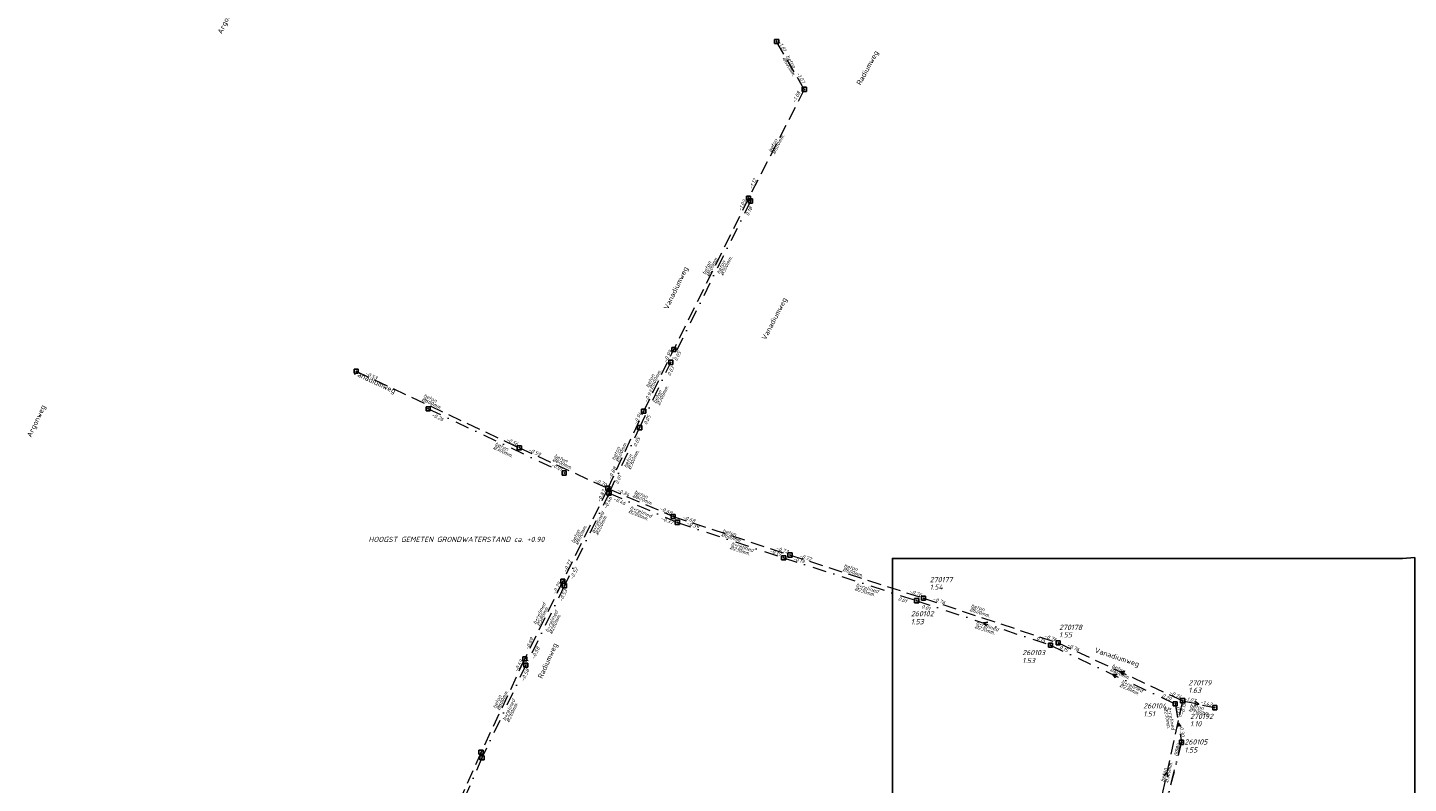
# Model space of a CAD drawing. Header units: metres. Extents: x 152202 to 157341, y 461610 to 468701.
# Tile 61 of 238: x 152952 to 153453, y 464552 to 464826. Entities that reach past the tile are written whole.
import ezdxf
from ezdxf.enums import TextEntityAlignment as Align

# ---------------------------------------------------------------- set-up
doc = ezdxf.new("R2010")
doc.units = ezdxf.units.M
doc.header["$PDMODE"] = 64
doc.header["$PDSIZE"] = 1.5
doc.linetypes.add('RI-HWA', pattern=[7.4, 5, -2.4])
doc.linetypes.add('RI-VWA', pattern=[11, 5, -3, 0, -3])
doc.layers.get('0').update_dxf_attribs({"linetype": 'CONTINUOUS'})
doc.layers.get('DEFPOINTS').update_dxf_attribs({"linetype": 'CONTINUOUS'})
for name, color, linetype, lineweight in [('B-OI-RI-HWA-BOB-T18', 150, 'CONTINUOUS', 18), ('B-OI-RI-HWA-MATERIAAL-T18', 150, 'CONTINUOUS', 18), ('B-OI-RI-HWA-PUTDEKSELHOOGTE-T25', 150, 'CONTINUOUS', 25), ('B-OI-RI-HWA-PUTNUMMER-T25', 150, 'CONTINUOUS', 25), ('B-OI-RI-HWA_DIAMETER-T18', 150, 'CONTINUOUS', 18), ('B-OI-RI-HWA_RIOOLPUT-S', 150, 'CONTINUOUS', 25), ('B-OI-RI-HWA_TRANSPORTLEIDING-G', 150, 'RI-HWA', 18), ('B-OI-RI-HWA_TRANSPORTLEIDING_BETON_500-G', 150, 'RI-HWA', 18), ('B-OI-RI-HWA_TRANSPORTLEIDING_BETON_600-G', 150, 'RI-HWA', 18), ('B-OI-RI-HWA_TRANSPORTLEIDING_BETON_900-G', 150, 'RI-HWA', 18), ('B-OI-RI-STROOMRICHTING-S', 252, 'CONTINUOUS', 25), ('B-OI-RI-VWA-BOB-T18', 34, 'CONTINUOUS', 18), ('B-OI-RI-VWA-DIAMETER-T18', 34, 'CONTINUOUS', 18), ('B-OI-RI-VWA-MATERIAAL-T18', 34, 'CONTINUOUS', 18), ('B-OI-RI-VWA_PUTDEKSELHOOGTE-T25', 34, 'CONTINUOUS', 25), ('B-OI-RI-VWA_PUTNUMMER-T25', 34, 'CONTINUOUS', 25), ('B-OI-RI-VWA_RIOOLPUT-S', 34, 'CONTINUOUS', 25), ('B-OI-RI-VWA_TRANSPORTLEIDING-G', 34, 'RI-VWA', 18), ('B-OI-RI-VWA_TRANSPORTLEIDING_BETON_250-G', 34, 'RI-VWA', 18), ('B-OI-RI-VWA_TRANSPORTLEIDING_BETON_300-G', 34, 'RI-VWA', 18), ('B-RO-OG-TOPOGRAFIE-T18', 2, 'CONTINUOUS', 18), ('N-OI-WH-T25', 2, 'CONTINUOUS', 25)]:
    doc.layers.add(name, color=color, linetype=linetype, lineweight=lineweight)
doc.layers.add('gs dwa', color=34, linetype='CONTINUOUS')
doc.layers.add('gs rwa', color=150, linetype='CONTINUOUS')
doc.styles.add('NLCS-ISO-M200-T18', font='NLCS-ISO.ttf', dxfattribs={"height": 360})
doc.styles.add('NLCS-ISO-M500-T18_CURSIEF', font='NLCS-ISO.ttf', dxfattribs={"oblique": 15, "height": 0.9})
doc.styles.add('NLCS-ISO-M750-T18_CURSIEF', font='NLCS-ISO.ttf', dxfattribs={"oblique": 15, "height": 1.35})
doc.styles.add('NLCS-ISO-M750-T25_CURSIEF', font='NLCS-ISO.ttf', dxfattribs={"oblique": 15, "height": 1.875})

# ---------------------------------------------------------------- blocks, each defined once
blk = doc.blocks.new('ACMAP_ANN_TEMPLATE_hwa-diam')
at = {"style": 'NLCS-ISO-M750-T18_CURSIEF', "oblique": 15}
blk.add_attdef('hwa-diam', (-3.7, -1.3), '', height=1.35, dxfattribs=at)
blk = doc.blocks.new('ACMAP_ANN_TEMPLATE_hwa-materiaal')
at = {"style": 'NLCS-ISO-M750-T18_CURSIEF', "oblique": 15}
blk.add_attdef('hwa-mat', (-3.7, 0.2), '', height=1.35, dxfattribs=at)
blk = doc.blocks.new('ACMAP_ANN_TEMPLATE_hwa-nap-l')
at = {"style": 'NLCS-ISO-M750-T18_CURSIEF', "oblique": 15}
blk.add_attdef('hwa-nap-l', (3.3, 0.2), '', height=1.35, dxfattribs=at)
blk = doc.blocks.new('ACMAP_ANN_TEMPLATE_hwa-nap-r')
at = {"style": 'NLCS-ISO-M750-T18_CURSIEF', "oblique": 15}
blk.add_attdef('hwa-nap-r', (-5.6, 0.2), '', height=1.35, dxfattribs=at)
blk = doc.blocks.new('ACMAP_ANN_TEMPLATE_vwa-diam')
at = {"style": 'NLCS-ISO-M750-T18_CURSIEF', "oblique": 15}
blk.add_attdef('vwa-diam', (0.3, -1.3), '', height=1.35, dxfattribs=at)
blk = doc.blocks.new('ACMAP_ANN_TEMPLATE_vwa-materiaal')
at = {"style": 'NLCS-ISO-M750-T18_CURSIEF', "oblique": 15}
blk.add_attdef('vwa-mat', (0.3, 0.2), '', height=1.35, dxfattribs=at)
blk = doc.blocks.new('ACMAP_ANN_TEMPLATE_vwa-nap-l')
at = {"style": 'NLCS-ISO-M750-T18_CURSIEF', "oblique": 15}
blk.add_attdef('vwa-nap-l', (3.3, 0.2), '', height=1.35, dxfattribs=at)
blk = doc.blocks.new('ACMAP_ANN_TEMPLATE_vwa-nap-r')
at = {"style": 'NLCS-ISO-M750-T18_CURSIEF', "oblique": 15}
blk.add_attdef('vwa-nap-r', (-5.6, 0.2), '', height=1.35, dxfattribs=at)
blk = doc.blocks.new('ACMAP_ANN_TEMPLATE_hwa-puth')
at = {"color": 0, "linetype": 'ByBlock', "style": 'NLCS-ISO-M750-T25_CURSIEF', "oblique": 15}
blk.add_attdef('hwa-puth', (-9, -6.8), '', height=1.88, dxfattribs=at)
blk = doc.blocks.new('ACMAP_ANN_TEMPLATE_hwa-putnr')
at = {"color": 0, "linetype": 'ByBlock', "style": 'NLCS-ISO-M750-T25_CURSIEF', "oblique": 15}
blk.add_attdef('hwa-putnr', (-9, -4.1), '', height=1.88, dxfattribs=at)
blk = doc.blocks.new('ACMAP_ANN_TEMPLATE_vwa-puth')
at = {"style": 'NLCS-ISO-M750-T25_CURSIEF', "oblique": 15}
blk.add_attdef('vwa-puth', (-3, 5), '', height=1.88, dxfattribs=at)
blk = doc.blocks.new('ACMAP_ANN_TEMPLATE_vwa-putnr')
at = {"style": 'NLCS-ISO-M750-T25_CURSIEF', "oblique": 15}
blk.add_attdef('vaw-putnr', (-3, 7.9), '', height=1.88, dxfattribs=at)

msp = doc.modelspace()

# ---------------------------------------------------------------- linework, layer by layer
at = {"layer": 'B-OI-RI-HWA_RIOOLPUT-S'}
for p in [(153277.03, 464619.09), (153325.89, 464602.86), (153371.05, 464581.9), (153382.73, 464579.38)]:
    msp.add_point(p, dxfattribs=at)
at = {"layer": 'B-OI-RI-HWA_TRANSPORTLEIDING-G'}
for p, q in [((153277.03, 464619.09), (153325.89, 464602.86)), ((153325.89, 464602.86), (153371.05, 464581.9)), ((153371.05, 464581.9), (153359.59, 464529.86)), ((153371.05, 464581.9), (153382.73, 464579.38))]:
    msp.add_line(p, q, dxfattribs=at)
at = {"layer": 'B-OI-RI-HWA_TRANSPORTLEIDING-G', "flags": 128}
for points in [[(153233.77, 464803.7), (153223.72, 464821.06)], [(153233.77, 464803.7), (153213.5, 464764.23)], [(153213.5, 464764.23), (153186.42, 464709.35)], [(153175.49, 464686.91), (153186.42, 464709.35)], [(153071.14, 464701.45), (153130.37, 464673.64)], [(153162.49, 464658.93), (153175.49, 464686.91)], [(153130.37, 464673.64), (153162.49, 464658.93)], [(153162.49, 464658.93), (153146.14, 464625.26)], [(153162.49, 464658.93), (153186.19, 464648.73)], [(153186.19, 464648.73), (153228.59, 464634.75)], [(153228.59, 464634.75), (153277.03, 464619.09)], [(153146.14, 464625.26), (153132.35, 464597.11)], [(153277.03, 464619.09), (153325.89, 464602.86)], [(153325.89, 464602.86), (153371.05, 464581.9)], [(153132.35, 464597.11), (153116.46, 464563.23)], [(153371.05, 464581.9), (153382.73, 464579.38)], [(153116.46, 464563.23), (153091.59, 464506.82)]]:
    msp.add_lwpolyline(points, dxfattribs=at)
at = {"layer": 'B-OI-RI-HWA_TRANSPORTLEIDING_BETON_500-G', "flags": 128}
msp.add_lwpolyline([(153233.77, 464803.7), (153223.72, 464821.06)], dxfattribs=at)
at = {"layer": 'B-OI-RI-HWA_TRANSPORTLEIDING_BETON_600-G', "flags": 128}
for points in [[(153233.77, 464803.7), (153213.5, 464764.23)], [(153213.5, 464764.23), (153186.42, 464709.35)], [(153175.49, 464686.91), (153186.42, 464709.35)], [(153071.14, 464701.45), (153130.37, 464673.64)], [(153162.49, 464658.93), (153175.49, 464686.91)], [(153130.37, 464673.64), (153162.49, 464658.93)], [(153162.49, 464658.93), (153146.14, 464625.26)], [(153162.49, 464658.93), (153186.19, 464648.73)], [(153186.19, 464648.73), (153228.59, 464634.75)], [(153228.59, 464634.75), (153277.03, 464619.09)], [(153146.14, 464625.26), (153132.35, 464597.11)], [(153277.03, 464619.09), (153325.89, 464602.86)], [(153325.89, 464602.86), (153371.05, 464581.9)], [(153132.35, 464597.11), (153116.46, 464563.23)]]:
    msp.add_lwpolyline(points, dxfattribs=at)
at = {"layer": 'B-OI-RI-HWA_TRANSPORTLEIDING_BETON_600-G'}
msp.add_lwpolyline([(153116.46, 464563.23), (153091.59, 464506.82)], dxfattribs=at)
at = {"layer": 'B-OI-RI-HWA_TRANSPORTLEIDING_BETON_900-G', "flags": 128}
msp.add_lwpolyline([(153371.05, 464581.9), (153382.73, 464579.38)], dxfattribs=at)
at = {"layer": 'B-OI-RI-STROOMRICHTING-S'}
for points in [[(153300.41, 464610.34), (153298.82, 464610.11), (153299.96, 464608.98)], [(153347.33, 464591.45), (153345.72, 464591.42), (153346.72, 464590.15)], [(153350.08, 464592.43), (153348.47, 464592.38), (153349.47, 464591.12)], [(153375.63, 464581.65), (153376.89, 464580.64), (153375.33, 464580.24)], [(153370.45, 464572.49), (153369.51, 464573.8), (153369.03, 464572.26)], [(153364.31, 464554.63), (153365.32, 464555.88), (153365.71, 464554.32)]]:
    msp.add_lwpolyline(points, dxfattribs=at)
at = {"layer": 'B-OI-RI-VWA_RIOOLPUT-S'}
for p in [(153274.56, 464618.18), (153323.08, 464602.05), (153368.36, 464580.78), (153370.65, 464566.81)]:
    msp.add_point(p, dxfattribs=at)
at = {"layer": 'B-OI-RI-VWA_TRANSPORTLEIDING-G'}
for p, q in [((153274.56, 464618.18), (153323.08, 464602.05)), ((153323.08, 464602.05), (153368.36, 464580.78)), ((153368.36, 464580.78), (153370.65, 464566.81)), ((153370.65, 464566.81), (153358.69, 464519.65))]:
    msp.add_line(p, q, dxfattribs=at)
at = {"layer": 'B-OI-RI-VWA_TRANSPORTLEIDING-G', "flags": 128}
for points in [[(153214.26, 464763.17), (153185.31, 464704.65)], [(153174, 464680.94), (153185.31, 464704.65)], [(153097.24, 464687.82), (153146.65, 464664.49)], [(153162.9, 464657.2), (153174, 464680.94)], [(153162.9, 464657.2), (153146.69, 464623.64)], [(153162.9, 464657.2), (153187.69, 464646.59)], [(153187.69, 464646.59), (153226.26, 464633.75)], [(153226.26, 464633.75), (153274.56, 464618.18)], [(153146.69, 464623.64), (153132.72, 464594.82)], [(153274.56, 464618.18), (153323.08, 464602.05)], [(153323.08, 464602.05), (153368.36, 464580.78)], [(153132.72, 464594.82), (153116.8, 464561.16)], [(153368.36, 464580.78), (153370.65, 464566.81)], [(153358.69, 464519.65), (153370.65, 464566.81)], [(153116.8, 464561.16), (153093.28, 464507.11)]]:
    msp.add_lwpolyline(points, dxfattribs=at)
at = {"layer": 'B-OI-RI-VWA_TRANSPORTLEIDING_BETON_250-G', "flags": 128}
for points in [[(153187.69, 464646.59), (153226.26, 464633.75)], [(153226.26, 464633.75), (153274.56, 464618.18)], [(153274.56, 464618.18), (153323.08, 464602.05)], [(153323.08, 464602.05), (153368.36, 464580.78)], [(153368.36, 464580.78), (153370.65, 464566.81)]]:
    msp.add_lwpolyline(points, dxfattribs=at)
at = {"layer": 'B-OI-RI-VWA_TRANSPORTLEIDING_BETON_300-G', "flags": 128}
for points in [[(153214.26, 464763.17), (153185.31, 464704.65)], [(153174, 464680.94), (153185.31, 464704.65)], [(153097.24, 464687.82), (153146.65, 464664.49)], [(153162.9, 464657.2), (153174, 464680.94)], [(153162.9, 464657.2), (153146.69, 464623.64)], [(153162.9, 464657.2), (153187.69, 464646.59)], [(153146.69, 464623.64), (153132.72, 464594.82)], [(153132.72, 464594.82), (153116.8, 464561.16)], [(153358.69, 464519.65), (153370.65, 464566.81)]]:
    msp.add_lwpolyline(points, dxfattribs=at)
at = {"layer": 'B-OI-RI-VWA_TRANSPORTLEIDING_BETON_300-G'}
msp.add_lwpolyline([(153116.8, 464561.16), (153093.28, 464507.11)], dxfattribs=at)
at = {"layer": 'DEFPOINTS', "flags": 128}
msp.add_lwpolyline([(153455.279, 464633.805), (153450.849, 464633.507), (153415.71, 464633.507), (153265.71, 464633.507), (153265.71, 464456.506), (153265.71, 464394.258), (153455.279, 464394.258)], close=True, dxfattribs=at)
msp.add_lwpolyline([(153455.279, 464633.805), (153450.849, 464633.507), (153415.71, 464633.507), (153265.71, 464633.507), (153265.71, 464456.506), (153265.71, 464394.258), (153455.279, 464394.258)], close=True, dxfattribs=at)
at = {"layer": 'gs dwa'}
for p in [(153214.26, 464763.17), (153185.31, 464704.65), (153097.24, 464687.82), (153174, 464680.94), (153146.65, 464664.49), (153162.9, 464657.2), (153187.69, 464646.59), (153226.26, 464633.75), (153146.69, 464623.64), (153274.56, 464618.18), (153323.08, 464602.05), (153132.72, 464594.82), (153368.36, 464580.78), (153370.65, 464566.81), (153116.8, 464561.16)]:
    msp.add_point(p, dxfattribs=at)
at = {"layer": 'gs rwa'}
for p in [(153223.72, 464821.06), (153233.77, 464803.7), (153213.5, 464764.23), (153186.42, 464709.35), (153071.14, 464701.45), (153175.49, 464686.91), (153130.37, 464673.64), (153162.49, 464658.93), (153186.19, 464648.73), (153228.59, 464634.75), (153146.14, 464625.26), (153277.03, 464619.09), (153325.89, 464602.86), (153132.35, 464597.11), (153371.05, 464581.9), (153382.73, 464579.38), (153116.46, 464563.23)]:
    msp.add_point(p, dxfattribs=at)

# ---------------------------------------------------------------- block references
at = {"layer": 'B-OI-RI-HWA-BOB-T18'}
for name, p, rotation, values in [('ACMAP_ANN_TEMPLATE_hwa-nap-r', (153226.768, 464815.944), 300.0672817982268, {'hwa-nap-r': '-1.81'}), ('ACMAP_ANN_TEMPLATE_hwa-nap-l', (153228.945, 464812.256), 300.0672817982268, {'hwa-nap-l': '-1.07'}), ('ACMAP_ANN_TEMPLATE_hwa-nap-l', (153229.148, 464795.619), 62.81702616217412, {'hwa-nap-l': '-1.08'}), ('ACMAP_ANN_TEMPLATE_hwa-nap-l', (153213.5, 464764.23), 63.73641462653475, {'hwa-nap-l': '-1.12'}), ('ACMAP_ANN_TEMPLATE_hwa-nap-r', (153213.5, 464764.23), 62.81702616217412, {'hwa-nap-r': '-1.09'}), ('ACMAP_ANN_TEMPLATE_hwa-nap-r', (153186.42, 464709.35), 63.73641462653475, {'hwa-nap-r': '-0.99'}), ('ACMAP_ANN_TEMPLATE_hwa-nap-r', (153186.42, 464709.35), 64.03036820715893, {'hwa-nap-r': '-0.99'}), ('ACMAP_ANN_TEMPLATE_hwa-nap-l', (153071.14, 464701.45), 334.8487437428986, {'hwa-nap-l': '-0.53'}), ('ACMAP_ANN_TEMPLATE_hwa-nap-l', (153175.49, 464686.91), 64.03036820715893, {'hwa-nap-l': '-0.93'}), ('ACMAP_ANN_TEMPLATE_hwa-nap-r', (153175.49, 464686.91), 65.07959041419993, {'hwa-nap-r': '-0.94'}), ('ACMAP_ANN_TEMPLATE_hwa-nap-r', (153130.37, 464673.64), 334.8487437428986, {'hwa-nap-r': '-0.56'}), ('ACMAP_ANN_TEMPLATE_hwa-nap-l', (153130.37, 464673.64), 335.3936358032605, {'hwa-nap-l': '-0.59'}), ('ACMAP_ANN_TEMPLATE_hwa-nap-l', (153162.49, 464658.93), 65.07959041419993, {'hwa-nap-l': '-0.88'}), ('ACMAP_ANN_TEMPLATE_hwa-nap-r', (153162.49, 464658.93), 335.3936358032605, {'hwa-nap-r': '-0.70'}), ('ACMAP_ANN_TEMPLATE_hwa-nap-l', (153162.49, 464658.93), 336.7139350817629, {'hwa-nap-l': '-0.84'}), ('ACMAP_ANN_TEMPLATE_hwa-nap-l', (153158.408, 464650.731), 64.09899969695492, {'hwa-nap-l': '-0.87'}), ('ACMAP_ANN_TEMPLATE_hwa-nap-r', (153186.19, 464648.73), 336.7139350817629, {'hwa-nap-r': '-0.68'}), ('ACMAP_ANN_TEMPLATE_hwa-nap-l', (153186.19, 464648.73), 341.7517345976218, {'hwa-nap-l': '-0.68'}), ('ACMAP_ANN_TEMPLATE_hwa-nap-r', (153228.59, 464634.75), 341.7517345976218, {'hwa-nap-r': '-0.72'}), ('ACMAP_ANN_TEMPLATE_hwa-nap-l', (153228.59, 464634.75), 342.0846781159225, {'hwa-nap-l': '-0.72'}), ('ACMAP_ANN_TEMPLATE_hwa-nap-l', (153146.14, 464625.26), 63.90089081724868, {'hwa-nap-l': '-0.77'}), ('ACMAP_ANN_TEMPLATE_hwa-nap-r', (153146.14, 464625.26), 64.09899969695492, {'hwa-nap-r': '-0.79'}), ('ACMAP_ANN_TEMPLATE_hwa-nap-r', (153277.03, 464619.09), 342.0846781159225, {'hwa-nap-r': '-0.76'}), ('ACMAP_ANN_TEMPLATE_hwa-nap-l', (153277.03, 464619.09), 341.624877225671, {'hwa-nap-l': '-0.76'}), ('ACMAP_ANN_TEMPLATE_hwa-nap-l', (153132.35, 464597.11), 64.87303453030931, {'hwa-nap-l': '-0.69'}), ('ACMAP_ANN_TEMPLATE_hwa-nap-r', (153325.89, 464602.86), 341.624877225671, {'hwa-nap-r': '-0.76'}), ('ACMAP_ANN_TEMPLATE_hwa-nap-l', (153325.89, 464602.86), 335.1026869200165, {'hwa-nap-l': '-0.76'}), ('ACMAP_ANN_TEMPLATE_hwa-nap-r', (153132.35, 464597.11), 63.90089081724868, {'hwa-nap-r': '-0.69'}), ('ACMAP_ANN_TEMPLATE_hwa-nap-r', (153371.05, 464581.9), 335.1026869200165, {'hwa-nap-r': '-0.74'}), ('ACMAP_ANN_TEMPLATE_hwa-nap-l', (153370.921, 464573.378), 77.58082013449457, {'hwa-nap-l': '-0.15'}), ('ACMAP_ANN_TEMPLATE_hwa-nap-l', (153368.207, 464582.589), 347.82486545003, {'hwa-nap-l': '-1.07'}), ('ACMAP_ANN_TEMPLATE_hwa-nap-r', (153382.73, 464579.38), 347.82486545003, {'hwa-nap-r': '-1.42'})]:
    msp.add_blockref(name, p, dxfattribs=dict(at, rotation=rotation)).add_auto_attribs(values)
ref = msp.add_blockref('ACMAP_ANN_TEMPLATE_hwa-nap-l', (153277.03, 464619.09), dxfattribs=dict(at, rotation=341.624877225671))
ref.add_attrib('hwa-nap-l', '-0.76', (153280.225, 464618.24), dxfattribs={"layer": '0', "color": 0, "linetype": 'ByBlock', "height": 1.35, "rotation": 341.62488, "style": 'NLCS-ISO-M750-T18_CURSIEF', "oblique": 15})
ref = msp.add_blockref('ACMAP_ANN_TEMPLATE_hwa-nap-r', (153325.89, 464602.86), dxfattribs=dict(at, rotation=341.624877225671))
ref.add_attrib('hwa-nap-r', '-0.76', (153320.639, 464604.815), dxfattribs={"layer": '0', "color": 0, "linetype": 'ByBlock', "height": 1.35, "rotation": 341.62488, "style": 'NLCS-ISO-M750-T18_CURSIEF', "oblique": 15})
ref = msp.add_blockref('ACMAP_ANN_TEMPLATE_hwa-nap-l', (153325.89, 464602.86), dxfattribs=dict(at, rotation=335.1026869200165))
ref.add_attrib('hwa-nap-l', '-0.76', (153328.968, 464601.652), dxfattribs={"layer": '0', "color": 0, "linetype": 'ByBlock', "height": 1.35, "rotation": 335.10269, "style": 'NLCS-ISO-M750-T18_CURSIEF', "oblique": 15})
ref = msp.add_blockref('ACMAP_ANN_TEMPLATE_hwa-nap-r', (153371.05, 464581.9), dxfattribs=dict(at, rotation=335.1026869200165))
ref.add_attrib('hwa-nap-r', '-0.74', (153366.055, 464584.439), dxfattribs={"layer": '0', "color": 0, "linetype": 'ByBlock', "height": 1.35, "rotation": 335.10269, "style": 'NLCS-ISO-M750-T18_CURSIEF', "oblique": 15})
ref = msp.add_blockref('ACMAP_ANN_TEMPLATE_hwa-nap-l', (153370.946, 464573.386), dxfattribs=dict(at, rotation=77.58082013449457))
ref.add_attrib('hwa-nap-l', '-0.15', (153371.46, 464576.652), dxfattribs={"layer": '0', "color": 0, "linetype": 'ByBlock', "height": 1.35, "rotation": 77.58082, "style": 'NLCS-ISO-M750-T18_CURSIEF', "oblique": 15})
ref = msp.add_blockref('ACMAP_ANN_TEMPLATE_hwa-nap-r', (153382.73, 464579.38), dxfattribs=dict(at, rotation=347.82486545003))
ref.add_attrib('hwa-nap-r', '-1.42', (153377.298, 464580.757), dxfattribs={"layer": '0', "color": 0, "linetype": 'ByBlock', "height": 1.35, "rotation": 347.82487, "style": 'NLCS-ISO-M750-T18_CURSIEF', "oblique": 15})
at = {"layer": 'B-OI-RI-HWA-MATERIAAL-T18'}
for p, rotation, values in [((153228.745, 464812.38), 300.0672817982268, {'hwa-mat': 'beton'}), ((153223.635, 464783.965), 62.81702616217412, {'hwa-mat': 'beton'}), ((153199.623, 464739.568), 63.73641462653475, {'hwa-mat': 'beton'}), ((153179.082, 464698.598), 64.03036820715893, {'hwa-mat': 'beton'}), ((153098.69, 464690.407), 334.8487437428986, {'hwa-mat': 'beton'}), ((153166.659, 464672.254), 65.07959041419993, {'hwa-mat': 'beton'}), ((153146.097, 464668.548), 335.3936358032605, {'hwa-mat': 'beton'}), ((153175.254, 464655.533), 336.7139350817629, {'hwa-mat': 'beton'}), ((153152.029, 464642.178), 64.09899969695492, {'hwa-mat': 'beton'}), ((153207.39, 464641.74), 341.7517345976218, {'hwa-mat': 'beton'}), ((153251.482, 464629.114), 342.0846781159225, {'hwa-mat': 'beton'}), ((153138.117, 464612.714), 63.90089081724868, {'hwa-mat': 'b+relined'}), ((153297.556, 464614.543), 341.624877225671, {'hwa-mat': 'beton'}), ((153348.47, 464592.38), 335.1026869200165, {'hwa-mat': 'beton'}), ((153123.555, 464582.191), 64.87303453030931, {'hwa-mat': 'beton'}), ((153377.105, 464578.574), 347.82486545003, {'hwa-mat': 'beton'}), ((153365.32, 464555.88), 77.58082013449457, {'hwa-mat': 'beton'})]:
    msp.add_blockref('ACMAP_ANN_TEMPLATE_hwa-materiaal', p, dxfattribs=dict(at, rotation=rotation)).add_auto_attribs(values)
ref = msp.add_blockref('ACMAP_ANN_TEMPLATE_hwa-materiaal', (153348.47, 464592.38), dxfattribs=dict(at, rotation=335.1026869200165))
ref.add_attrib('hwa-mat', 'beton', (153345.198, 464594.119), dxfattribs={"layer": '0', "color": 0, "linetype": 'ByBlock', "height": 1.35, "rotation": 335.10269, "style": 'NLCS-ISO-M750-T18_CURSIEF', "oblique": 15})
ref = msp.add_blockref('ACMAP_ANN_TEMPLATE_hwa-materiaal', (153365.32, 464555.88), dxfattribs=dict(at, rotation=77.58082013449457))
ref.add_attrib('hwa-mat', 'beton', (153364.329, 464552.31), dxfattribs={"layer": '0', "color": 0, "linetype": 'ByBlock', "height": 1.35, "rotation": 77.58082, "style": 'NLCS-ISO-M750-T18_CURSIEF', "oblique": 15})
at = {"layer": 'B-OI-RI-HWA-PUTDEKSELHOOGTE-T25'}
for p, values in [((153288.276, 464628.972), {'hwa-puth': '1.54'}), ((153335.193, 464611.683), {'hwa-puth': '1.55'}), ((153382.12, 464591.547), {'hwa-puth': '1.63'}), ((153382.73, 464579.38), {'hwa-puth': '1.10'})]:
    msp.add_blockref('ACMAP_ANN_TEMPLATE_hwa-puth', p, dxfattribs=at).add_auto_attribs(values)
at = {"layer": 'B-OI-RI-HWA-PUTNUMMER-T25'}
for p, values in [((153288.276, 464628.972), {'hwa-putnr': '270177'}), ((153335.193, 464611.683), {'hwa-putnr': '270178'}), ((153382.12, 464591.547), {'hwa-putnr': '270179'}), ((153382.73, 464579.38), {'hwa-putnr': '270192'})]:
    msp.add_blockref('ACMAP_ANN_TEMPLATE_hwa-putnr', p, dxfattribs=at).add_auto_attribs(values)
at = {"layer": 'B-OI-RI-HWA_DIAMETER-T18'}
for p, rotation, values in [((153228.745, 464812.38), 300.0672817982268, {'hwa-diam': '%%c600mm.'}), ((153223.635, 464783.965), 62.81702616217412, {'hwa-diam': '%%c600mm.'}), ((153199.623, 464739.568), 63.73641462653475, {'hwa-diam': '%%c600mm.'}), ((153179.082, 464698.598), 64.03036820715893, {'hwa-diam': '%%c600mm.'}), ((153098.69, 464690.407), 334.8487437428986, {'hwa-diam': '%%c600mm.'}), ((153166.659, 464672.254), 65.07959041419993, {'hwa-diam': '%%c600mm.'}), ((153146.097, 464668.548), 335.3936358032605, {'hwa-diam': '%%c600mm.'}), ((153175.254, 464655.533), 336.7139350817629, {'hwa-diam': '%%c600mm.'}), ((153152.029, 464642.178), 64.09899969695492, {'hwa-diam': '%%c600mm.'}), ((153207.39, 464641.74), 341.7517345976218, {'hwa-diam': '%%c600mm.'}), ((153251.482, 464629.114), 342.0846781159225, {'hwa-diam': '%%c600mm.'}), ((153138.117, 464612.714), 63.90089081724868, {'hwa-diam': '%%c580mm.'}), ((153297.556, 464614.543), 341.624877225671, {'hwa-diam': '%%c600mm.'}), ((153348.47, 464592.38), 335.1026869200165, {'hwa-diam': '%%c600mm.'}), ((153123.555, 464582.191), 64.87303453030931, {'hwa-diam': '%%c600mm.'}), ((153377.105, 464578.574), 347.82486545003, {'hwa-diam': '%%c900mm.'}), ((153365.32, 464555.88), 77.58082013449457, {'hwa-diam': '%%c300mm.'})]:
    msp.add_blockref('ACMAP_ANN_TEMPLATE_hwa-diam', p, dxfattribs=dict(at, rotation=rotation)).add_auto_attribs(values)
ref = msp.add_blockref('ACMAP_ANN_TEMPLATE_hwa-diam', (153348.47, 464592.38), dxfattribs=dict(at, rotation=335.1026869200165))
ref.add_attrib('hwa-diam', '%%c600mm.', (153344.567, 464592.758), dxfattribs={"layer": '0', "color": 0, "linetype": 'ByBlock', "height": 1.35, "rotation": 335.10269, "style": 'NLCS-ISO-M750-T18_CURSIEF', "oblique": 15})
ref = msp.add_blockref('ACMAP_ANN_TEMPLATE_hwa-diam', (153365.32, 464555.88), dxfattribs=dict(at, rotation=77.58082013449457))
ref.add_attrib('hwa-diam', '%%c300mm.', (153365.794, 464551.987), dxfattribs={"layer": '0', "color": 0, "linetype": 'ByBlock', "height": 1.35, "rotation": 77.58082, "style": 'NLCS-ISO-M750-T18_CURSIEF', "oblique": 15})
at = {"layer": 'B-OI-RI-VWA-BOB-T18'}
for name, p, rotation, values in [('ACMAP_ANN_TEMPLATE_vwa-nap-l', (153212.271, 464754.588), 63.678274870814, {'vwa-nap-l': '0.18'}), ('ACMAP_ANN_TEMPLATE_vwa-nap-r', (153190.194, 464709.931), 63.678274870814, {'vwa-nap-r': '0.05'}), ('ACMAP_ANN_TEMPLATE_vwa-nap-r', (153187.719, 464704.516), 64.4982083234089, {'vwa-nap-r': '0.03'}), ('ACMAP_ANN_TEMPLATE_vwa-nap-l', (153095.234, 464686.433), 334.7246482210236, {'vwa-nap-l': '-0.26'}), ('ACMAP_ANN_TEMPLATE_vwa-nap-l', (153175.338, 464678.801), 64.4982083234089, {'vwa-nap-l': '0.05'}), ('ACMAP_ANN_TEMPLATE_vwa-nap-r', (153175.338, 464678.801), 64.94084131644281, {'vwa-nap-r': '0.05'}), ('ACMAP_ANN_TEMPLATE_vwa-nap-r', (153146.65, 464664.49), 334.7246482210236, {'vwa-nap-r': '-0.01'}), ('ACMAP_ANN_TEMPLATE_vwa-nap-l', (153164.941, 464657.283), 64.94084131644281, {'vwa-nap-l': '0.01'}), ('ACMAP_ANN_TEMPLATE_vwa-nap-l', (153160.751, 464648.25), 64.21873754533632, {'vwa-nap-l': '-0.46'}), ('ACMAP_ANN_TEMPLATE_vwa-nap-l', (153161.154, 464655.747), 336.8293096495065, {'vwa-nap-l': '-0.46'}), ('ACMAP_ANN_TEMPLATE_vwa-nap-r', (153186.627, 464645.196), 336.8293096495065, {'vwa-nap-r': '-0.37'}), ('ACMAP_ANN_TEMPLATE_vwa-nap-l', (153187.69, 464646.59), 341.5873365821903, {'vwa-nap-l': '-0.39'}), ('ACMAP_ANN_TEMPLATE_vwa-nap-r', (153226.26, 464633.75), 341.5873365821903, {'vwa-nap-r': '-0.19'}), ('ACMAP_ANN_TEMPLATE_vwa-nap-l', (153226.26, 464633.75), 342.1327417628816, {'vwa-nap-l': '-0.19'}), ('ACMAP_ANN_TEMPLATE_vwa-nap-l', (153148.485, 464622.615), 64.13900898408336, {'vwa-nap-l': '-0.52'}), ('ACMAP_ANN_TEMPLATE_vwa-nap-r', (153148.485, 464622.615), 64.21873754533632, {'vwa-nap-r': '-0.53'}), ('ACMAP_ANN_TEMPLATE_vwa-nap-r', (153272.917, 464616.405), 342.1327417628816, {'vwa-nap-r': '0.01'}), ('ACMAP_ANN_TEMPLATE_vwa-nap-l', (153272.917, 464616.405), 341.6111174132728, {'vwa-nap-l': '0.01'}), ('ACMAP_ANN_TEMPLATE_vwa-nap-r', (153323.08, 464602.05), 341.6111174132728, {'vwa-nap-r': '0.15'}), ('ACMAP_ANN_TEMPLATE_vwa-nap-l', (153134.617, 464593.731), 64.68749214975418, {'vwa-nap-l': '-0.58'}), ('ACMAP_ANN_TEMPLATE_vwa-nap-l', (153323.08, 464602.05), 334.8384991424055, {'vwa-nap-l': '0.15'}), ('ACMAP_ANN_TEMPLATE_vwa-nap-r', (153134.617, 464593.731), 64.13900898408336, {'vwa-nap-r': '-0.58'}), ('ACMAP_ANN_TEMPLATE_vwa-nap-r', (153368.36, 464580.78), 334.8384991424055, {'vwa-nap-r': '0.20'}), ('ACMAP_ANN_TEMPLATE_vwa-nap-r', (153370.65, 464566.81), 279.3092854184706, {'vwa-nap-r': '0.30'}), ('ACMAP_ANN_TEMPLATE_vwa-nap-l', (153368.79, 464559.308), 75.76953429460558, {'vwa-nap-l': '0.30'})]:
    msp.add_blockref(name, p, dxfattribs=dict(at, rotation=rotation)).add_auto_attribs(values)
ref = msp.add_blockref('ACMAP_ANN_TEMPLATE_vwa-nap-r', (153323.08, 464602.05), dxfattribs=dict(at, rotation=341.6111174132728))
ref.add_attrib('vwa-nap-r', '0.15', (153317.829, 464604.006), dxfattribs={"layer": '0', "color": 0, "linetype": 'ByBlock', "height": 1.35, "rotation": 341.61112, "style": 'NLCS-ISO-M750-T18_CURSIEF', "oblique": 15})
ref = msp.add_blockref('ACMAP_ANN_TEMPLATE_vwa-nap-l', (153323.08, 464602.05), dxfattribs=dict(at, rotation=334.8384991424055))
ref.add_attrib('vwa-nap-l', '0.15', (153326.152, 464600.828), dxfattribs={"layer": '0', "color": 0, "linetype": 'ByBlock', "height": 1.35, "rotation": 334.8385, "style": 'NLCS-ISO-M750-T18_CURSIEF', "oblique": 15})
ref = msp.add_blockref('ACMAP_ANN_TEMPLATE_vwa-nap-r', (153368.36, 464580.78), dxfattribs=dict(at, rotation=334.8384991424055))
ref.add_attrib('vwa-nap-r', '0.20', (153363.376, 464583.342), dxfattribs={"layer": '0', "color": 0, "linetype": 'ByBlock', "height": 1.35, "rotation": 334.8385, "style": 'NLCS-ISO-M750-T18_CURSIEF', "oblique": 15})
ref = msp.add_blockref('ACMAP_ANN_TEMPLATE_vwa-nap-l', (153368.005, 464582.857), dxfattribs=dict(at, rotation=279.3092854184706))
ref.add_attrib('vwa-nap-l', '0.28', (153368.736, 464579.633), dxfattribs={"layer": '0', "color": 0, "linetype": 'ByBlock', "height": 1.35, "rotation": 279.30929, "style": 'NLCS-ISO-M750-T18_CURSIEF', "oblique": 15})
ref = msp.add_blockref('ACMAP_ANN_TEMPLATE_vwa-nap-r', (153370.65, 464566.81), dxfattribs=dict(at, rotation=279.3092854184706))
ref.add_attrib('vwa-nap-r', '0.30', (153369.941, 464572.369), dxfattribs={"layer": '0', "color": 0, "linetype": 'ByBlock', "height": 1.35, "rotation": 279.30929, "style": 'NLCS-ISO-M750-T18_CURSIEF', "oblique": 15})
ref = msp.add_blockref('ACMAP_ANN_TEMPLATE_vwa-nap-l', (153368.514, 464558.396), dxfattribs=dict(at, rotation=75.76953429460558))
ref.add_attrib('vwa-nap-l', '0.30', (153369.131, 464561.644), dxfattribs={"layer": '0', "color": 0, "linetype": 'ByBlock', "height": 1.35, "rotation": 75.76953, "style": 'NLCS-ISO-M750-T18_CURSIEF', "oblique": 15})
at = {"layer": 'B-OI-RI-VWA-DIAMETER-T18'}
for p, rotation, values in [((153203.028, 464736.225), 63.678274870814, {'vwa-diam': '%%c300mm.'}), ((153179.99, 464689.2), 64.4982083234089, {'vwa-diam': '%%c300mm.'}), ((153120.993, 464674.615), 334.7246482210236, {'vwa-diam': '%%c300mm.'}), ((153169.383, 464665.876), 64.94084131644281, {'vwa-diam': '%%c300mm.'}), ((153157.621, 464642.164), 64.21873754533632, {'vwa-diam': '%%c280mm.'}), ((153170.017, 464651.48), 336.8293096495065, {'vwa-diam': '%%c280mm.'}), ((153206.718, 464638.301), 341.5873365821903, {'vwa-diam': '%%c230mm.'}), ((153252.044, 464623.312), 342.1327417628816, {'vwa-diam': '%%c230mm.'}), ((153140.833, 464606.259), 64.13900898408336, {'vwa-diam': '%%c280mm.'}), ((153125.367, 464574.15), 64.68749214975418, {'vwa-diam': '%%c280mm.'}), ((153365.454, 464579.792), 279.3092854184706, {'vwa-diam': '%%c230mm.'})]:
    msp.add_blockref('ACMAP_ANN_TEMPLATE_vwa-diam', p, dxfattribs=dict(at, rotation=rotation)).add_auto_attribs(values)
ref = msp.add_blockref('ACMAP_ANN_TEMPLATE_vwa-diam', (153295.615, 464609.567), dxfattribs=dict(at, rotation=341.6111174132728))
ref.add_attrib('vwa-diam', '%%c230mm.', (153295.49, 464608.239), dxfattribs={"layer": '0', "color": 0, "linetype": 'ByBlock', "height": 1.35, "rotation": 341.61112, "style": 'NLCS-ISO-M750-T18_CURSIEF', "oblique": 15})
ref = msp.add_blockref('ACMAP_ANN_TEMPLATE_vwa-diam', (153348.315, 464588.363), dxfattribs=dict(at, rotation=334.8384991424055))
ref.add_attrib('vwa-diam', '%%c230mm.', (153348.034, 464587.058), dxfattribs={"layer": '0', "color": 0, "linetype": 'ByBlock', "height": 1.35, "rotation": 334.8385, "style": 'NLCS-ISO-M750-T18_CURSIEF', "oblique": 15})
at = {"layer": 'B-OI-RI-VWA-MATERIAAL-T18'}
for p, rotation, values in [((153203.028, 464736.225), 63.678274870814, {'vwa-mat': 'beton'}), ((153179.99, 464689.2), 64.4982083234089, {'vwa-mat': 'beton'}), ((153120.993, 464674.615), 334.7246482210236, {'vwa-mat': 'beton'}), ((153169.383, 464665.876), 64.94084131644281, {'vwa-mat': 'beton'}), ((153157.621, 464642.164), 64.21873754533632, {'vwa-mat': 'b+relined'}), ((153170.017, 464651.48), 336.8293096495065, {'vwa-mat': 'b+relined'}), ((153206.718, 464638.301), 341.5873365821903, {'vwa-mat': 'b+relined'}), ((153252.044, 464623.312), 342.1327417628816, {'vwa-mat': 'b+relined'}), ((153140.833, 464606.259), 64.13900898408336, {'vwa-mat': 'b+relined'}), ((153125.367, 464574.15), 64.68749214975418, {'vwa-mat': 'b+relined'}), ((153365.454, 464579.792), 279.3092854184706, {'vwa-mat': 'b+relined'})]:
    msp.add_blockref('ACMAP_ANN_TEMPLATE_vwa-materiaal', p, dxfattribs=dict(at, rotation=rotation)).add_auto_attribs(values)
ref = msp.add_blockref('ACMAP_ANN_TEMPLATE_vwa-materiaal', (153295.615, 464609.567), dxfattribs=dict(at, rotation=341.6111174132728))
ref.add_attrib('vwa-mat', 'b+relined', (153295.963, 464609.662), dxfattribs={"layer": '0', "color": 0, "linetype": 'ByBlock', "height": 1.35, "rotation": 341.61112, "style": 'NLCS-ISO-M750-T18_CURSIEF', "oblique": 15})
ref = msp.add_blockref('ACMAP_ANN_TEMPLATE_vwa-materiaal', (153348.315, 464588.363), dxfattribs=dict(at, rotation=334.8384991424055))
ref.add_attrib('vwa-mat', 'b+relined', (153348.672, 464588.416), dxfattribs={"layer": '0', "color": 0, "linetype": 'ByBlock', "height": 1.35, "rotation": 334.8385, "style": 'NLCS-ISO-M750-T18_CURSIEF', "oblique": 15})
at = {"layer": 'B-OI-RI-VWA_PUTDEKSELHOOGTE-T25'}
ref = msp.add_blockref('ACMAP_ANN_TEMPLATE_vwa-puth', (153275.435, 464604.632), dxfattribs=at)
ref.add_attrib('vwa-puth', '1.53', (153272.435, 464609.632), dxfattribs={"layer": '0', "color": 0, "linetype": 'ByBlock', "height": 1.875, "style": 'NLCS-ISO-M750-T25_CURSIEF', "oblique": 15})
ref = msp.add_blockref('ACMAP_ANN_TEMPLATE_vwa-puth', (153315.837, 464590.521), dxfattribs=at)
ref.add_attrib('vwa-puth', '1.53', (153312.837, 464595.521), dxfattribs={"layer": '0', "color": 0, "linetype": 'ByBlock', "height": 1.875, "style": 'NLCS-ISO-M750-T25_CURSIEF', "oblique": 15})
ref = msp.add_blockref('ACMAP_ANN_TEMPLATE_vwa-puth', (153359.763, 464571.192), dxfattribs=at)
ref.add_attrib('vwa-puth', '1.51', (153356.763, 464576.192), dxfattribs={"layer": '0', "color": 0, "linetype": 'ByBlock', "height": 1.875, "style": 'NLCS-ISO-M750-T25_CURSIEF', "oblique": 15})
ref = msp.add_blockref('ACMAP_ANN_TEMPLATE_vwa-puth', (153374.713, 464558.104), dxfattribs=at)
ref.add_attrib('vwa-puth', '1.55', (153371.713, 464563.104), dxfattribs={"layer": '0', "color": 0, "linetype": 'ByBlock', "height": 1.875, "style": 'NLCS-ISO-M750-T25_CURSIEF', "oblique": 15})
at = {"layer": 'B-OI-RI-VWA_PUTNUMMER-T25'}
ref = msp.add_blockref('ACMAP_ANN_TEMPLATE_vwa-putnr', (153275.435, 464604.632), dxfattribs=at)
ref.add_attrib('vaw-putnr', '260102', (153272.435, 464612.532), dxfattribs={"layer": '0', "color": 0, "linetype": 'ByBlock', "height": 1.875, "style": 'NLCS-ISO-M750-T25_CURSIEF', "oblique": 15})
ref = msp.add_blockref('ACMAP_ANN_TEMPLATE_vwa-putnr', (153315.837, 464590.521), dxfattribs=at)
ref.add_attrib('vaw-putnr', '260103', (153312.837, 464598.421), dxfattribs={"layer": '0', "color": 0, "linetype": 'ByBlock', "height": 1.875, "style": 'NLCS-ISO-M750-T25_CURSIEF', "oblique": 15})
ref = msp.add_blockref('ACMAP_ANN_TEMPLATE_vwa-putnr', (153359.763, 464571.192), dxfattribs=at)
ref.add_attrib('vaw-putnr', '260104', (153356.763, 464579.092), dxfattribs={"layer": '0', "color": 0, "linetype": 'ByBlock', "height": 1.875, "style": 'NLCS-ISO-M750-T25_CURSIEF', "oblique": 15})
ref = msp.add_blockref('ACMAP_ANN_TEMPLATE_vwa-putnr', (153374.713, 464558.104), dxfattribs=at)
ref.add_attrib('vaw-putnr', '260105', (153371.713, 464566.004), dxfattribs={"layer": '0', "color": 0, "linetype": 'ByBlock', "height": 1.875, "style": 'NLCS-ISO-M750-T25_CURSIEF', "oblique": 15})

# ---------------------------------------------------------------- texts
at = {"layer": 'B-RO-OG-TOPOGRAFIE-T18', "style": 'NLCS-ISO-M200-T18'}
for s, rotation, p in [('Argonweg', 64.8, (153024.471, 464829.578)), ('Radiumweg', 61.5, (153256.904, 464811.409)), ('Vanadiumweg', 64.2, (153187.371, 464731.517)), ('Vanadiumweg', 62.8, (153223.092, 464720.367)), ('Vanadiumweg', 335, (153077.621, 464697.435)), ('Argonweg', 64.9, (152955.253, 464683.287)), ('Radiumweg', 65.8, (153140.87, 464596.306)), ('Vanadiumweg', 341.8, (153347.167, 464597.437))]:
    msp.add_text(s, height=1.875, rotation=rotation, dxfattribs=at).set_placement(p, align=Align.MIDDLE)
at = {"layer": 'N-OI-WH-T25', "style": 'NLCS-ISO-M500-T18_CURSIEF', "oblique": 15}
msp.add_text('HOOGST GEMETEN GRONDWATERSTAND ca. +0.90', height=1.875, dxfattribs=at).set_placement((153107.54, 464638.928), align=Align.BOTTOM_CENTER)

doc.saveas('drawing.dxf')
